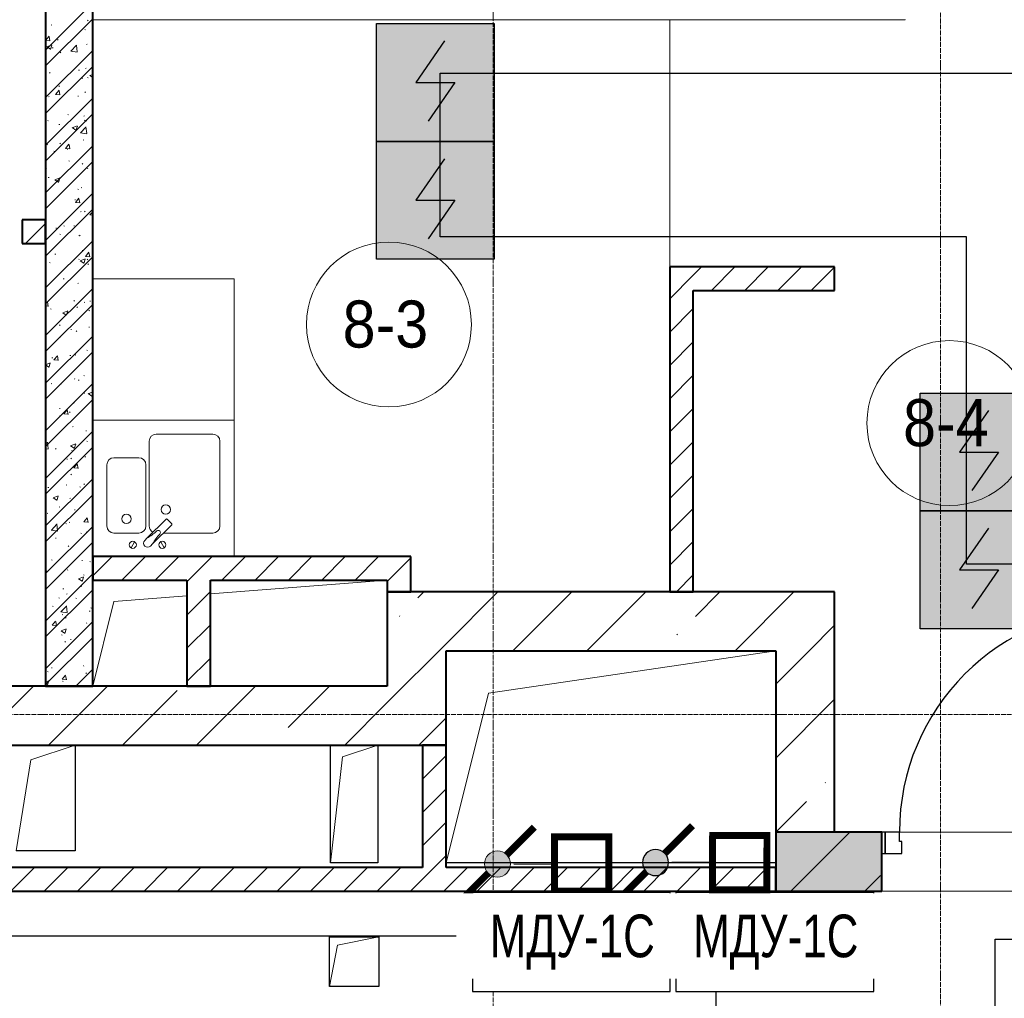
# Model space of a CAD drawing. Header units: millimetres. Extents: x -816133 to 919604, y 87941 to 147341.
# Tile 240 of 256: x 151976 to 156156, y 130627 to 134783. Entities that reach past the tile are written whole.
import ezdxf

# ---------------------------------------------------------------- set-up
doc = ezdxf.new("R2010")
doc.units = ezdxf.units.MM
doc.set_wipeout_variables(frame=1)
doc.linetypes.add('ADSK_Линия сетки', pattern=[25, 20, -2.5, 0, -2.5])
doc.linetypes.add('Линия сетки', pattern=[25, 20, -2.5, 0, -2.5])
for name, color, linetype, lineweight in [('_АПС_Оборудование', 1, 'Continuous', 30), ('A-000-M_MASS', 7, 'Continuous', 18), ('A-010-A_ROOM', 7, 'Continuous', 20), ('A-200-M_WALL', 7, 'Continuous', 18), ('A-200-M_WALL_EXT', 7, 'Continuous', 18), ('A-200-M_WALL_INT', 7, 'Continuous', 18), ('A-200-M_WALL_PAT', 7, 'Continuous', 40), ('A-325-M_DOOR', 7, 'Continuous', 18), ('A-325-M_DOOR__FRAME', 7, 'Continuous', 30), ('A-325-M_DOOR_OPENING', 7, 'Continuous', 18), ('A-325-M_DOOR_PANEL', 7, 'Continuous', 30), ('A-700-M_FFE', 7, 'Continuous', 18), ('M-520-M_DRAINAGE_FW', 7, 'Continuous', 18), ('Z-030-M_GRID', 7, 'Continuous', 9), ('Воздуховоды', 7, 'Continuous', 18), ('СОУЭ', 1, 'Continuous', 30), ('СС-011-ПОЖ-СИГНАЛИЗАЦИЯ', 1, 'Continuous', 30), ('УГО АПС и АПЗ$0$_АПС_Оборудование', 1, 'Continuous', 30)]:
    doc.layers.add(name, color=color, linetype=linetype, lineweight=lineweight)
doc.layers.add('EI_HATCH_GALV', color=7, linetype='Continuous')
doc.layers.add('АПС', color=5, linetype='Continuous')
doc.styles.add('Arial Narrow', font='ARIALN.TTF', dxfattribs={"width": 0.9, "height": 600})
doc.styles.add('Arial_2', font='arial.ttf', dxfattribs={"width": 0.9, "height": 400})

# ---------------------------------------------------------------- blocks, each defined once
blk = doc.blocks.new('13эт')
at = {"layer": 'A-200-M_WALL_PAT', "lineweight": 18}
h = blk.add_hatch(color=9, dxfattribs=at)
h.paths.add_polyline_path([(432495.4, 131082.9), (432495.4, 131332.9), (432045.4, 131332.9), (432045.4, 131082.9)])
h.paths.add_polyline_path([(430495.4, 131082.9), (430945.4, 131082.9), (430945.4, 131332.9), (430495.4, 131332.9)])
at = {"layer": 'A-000-M_MASS', "color": 9}
for p, q in [((428095.4, 132344.7), (428845.4, 132402.9)), ((427595.4, 131952.9), (427685.4, 132312.9)), ((427685.4, 132312.9), (427995.4, 132336.9)), ((429275.4, 131922.9), (430495.4, 132102.9)), ((429095.4, 131202.9), (429275.4, 131922.9)), ((427332.9, 131640.4), (427520.4, 131702.9)), ((428655.4, 131652.9), (428805.4, 131702.9)), ((427270.4, 131252.9), (427332.9, 131640.4)), ((428605.4, 131202.9), (428655.4, 131652.9)), ((428635.4, 130852.9), (428810.4, 130887.9)), ((428600.4, 130677.9), (428635.4, 130852.9))]:
    blk.add_line(p, q, dxfattribs=at)
at = {"layer": 'A-000-M_MASS', "color": 9, "lineweight": 30}
for p, q in [((427520.4, 131702.9), (427520.4, 131252.9)), ((428605.4, 131202.9), (428605.4, 131702.9)), ((428805.4, 131702.9), (428805.4, 131202.9)), ((427520.4, 131252.9), (427270.4, 131252.9)), ((428805.4, 131202.9), (428605.4, 131202.9)), ((430495.4, 131202.9), (429095.4, 131202.9)), ((428600.4, 130677.9), (428600.4, 130887.9)), ((428600.4, 130887.9), (428810.4, 130887.9)), ((428810.4, 130887.9), (428810.4, 130677.9)), ((428810.4, 130677.9), (428600.4, 130677.9))]:
    blk.add_line(p, q, dxfattribs=at)
at = {"layer": 'A-010-A_ROOM', "color": 9}
for centre in [(428853.1, 133488.7), (431232.5, 133069.9)]:
    blk.add_circle(centre, 350, dxfattribs=at)
at = {"layer": 'A-200-M_WALL', "color": 9}
for p, q in [((427595.4, 134782.5), (430045, 134782.5)), ((430045, 134782.5), (427595.4, 134782.5)), ((430045, 134782.5), (430045, 133732.9)), ((430045, 133732.9), (430045, 134782.5)), ((430045.8, 134782.5), (430045.8, 133732.9)), ((430045.8, 133732.9), (430045.8, 134782.5)), ((430045.8, 134782.5), (431045.4, 134782.5)), ((431045.4, 134782.5), (430045.8, 134782.5)), ((431045.4, 134782.9), (431045.4, 134782.5)), ((430045.4, 133732.9), (430045, 133732.9))]:
    blk.add_line(p, q, dxfattribs=at)
at = {"layer": 'A-200-M_WALL', "color": 9, "lineweight": 40}
for p, q in [((430945.4, 131332.9), (430495.4, 131332.9)), ((430495.4, 131332.9), (430495.4, 131082.9)), ((430945.4, 131082.9), (430945.4, 131242.9)), ((430495.4, 131082.9), (430945.4, 131082.9))]:
    blk.add_line(p, q, dxfattribs=at)
at = {"layer": 'A-200-M_WALL_EXT', "color": 9, "lineweight": 40}
for p, q in [((429095.4, 132352.9), (428845.4, 132352.9)), ((428845.4, 132352.9), (428845.4, 131952.9)), ((430745.4, 132352.9), (429095.4, 132352.9)), ((430745.4, 132102.9), (430745.4, 132352.9)), ((429095.4, 132102.9), (430495.4, 132102.9)), ((429095.4, 131702.9), (429095.4, 132102.9)), ((430495.4, 132102.9), (430495.4, 131332.9)), ((430745.4, 131332.9), (430745.4, 132102.9)), ((428845.4, 131952.9), (423825.4, 131952.9)), ((423825.4, 131702.9), (428845.4, 131702.9)), ((428845.4, 131702.9), (429095.4, 131702.9)), ((430495.4, 131332.9), (430495.4, 131082.9)), ((430945.2, 131332.9), (430745.4, 131332.9)), ((430945.2, 131082.9), (430945.2, 131332.9)), ((430495.4, 131082.9), (430945.2, 131082.9))]:
    blk.add_line(p, q, dxfattribs=at)
at = {"layer": 'A-200-M_WALL_INT', "color": 9, "lineweight": 40}
for p, q in [((427395.4, 138432.9), (427395.4, 131952.9)), ((427595.4, 131952.9), (427595.4, 138432.9)), ((427395.4, 133932.9), (427295.4, 133932.9)), ((427295.4, 133932.9), (427295.4, 133832.9)), ((427395.4, 133832.9), (427395.4, 133932.9)), ((427295.4, 133832.9), (427395.4, 133832.9)), ((430045.4, 133732.9), (430045.4, 132352.9)), ((430145.4, 133732.9), (430045.4, 133732.9)), ((430745.4, 133732.9), (430145.4, 133732.9)), ((430745.4, 133632.9), (430745.4, 133732.9)), ((430145.4, 132352.9), (430145.4, 133632.9)), ((430145.4, 133632.9), (430745.4, 133632.9)), ((428845.4, 132502.9), (427595.4, 132502.9)), ((427595.4, 132502.9), (427595.4, 132402.9)), ((428945.4, 132502.9), (428845.4, 132502.9)), ((428945.4, 132352.9), (428945.4, 132502.9)), ((427595.4, 132402.9), (427995.4, 132402.9)), ((427995.4, 132402.9), (427995.4, 131952.9)), ((428095.4, 132402.9), (428845.4, 132402.9)), ((428095.4, 131952.9), (428095.4, 132402.9)), ((428845.4, 132402.9), (428845.4, 132352.9)), ((428845.4, 132352.9), (428945.4, 132352.9)), ((430045.4, 132352.9), (430145.4, 132352.9)), ((427395.4, 131952.9), (427595.4, 131952.9)), ((427995.4, 131952.9), (428095.4, 131952.9)), ((429095.4, 131702.9), (428995.4, 131702.9)), ((428995.4, 131702.9), (428995.4, 131182.9)), ((429095.4, 131182.9), (429095.4, 131702.9)), ((428995.4, 131182.9), (427195.4, 131182.9)), ((430495.4, 131182.9), (429095.4, 131182.9)), ((430495.4, 131082.9), (430495.4, 131182.9)), ((422195.4, 131082.9), (430495.4, 131082.9))]:
    blk.add_line(p, q, dxfattribs=at)
at = {"layer": 'A-200-M_WALL_PAT', "color": 9, "linetype": 'Continuous', "lineweight": 9}
for p, q in [((427395.4, 134653.7), (427595.4, 134853.7)), ((427395.4, 134586.4), (427595.4, 134786.4)), ((427572.9, 134778.5), (427575.6, 134780.5)), ((427419, 134758.9), (427421.7, 134761)), ((427562.1, 134741.7), (427564.6, 134739.4)), ((427395.4, 134695), (427413.5, 134693.4)), ((427395.5, 134694.9), (427410.1, 134712.5)), ((427413.7, 134692.3), (427410.2, 134711.4)), ((427446.5, 134698.1), (427449.4, 134696.3)), ((427395.4, 134451.7), (427595.4, 134651.7)), ((427400.8, 134668.1), (427416, 134657.8)), ((427400.9, 134667.9), (427422.3, 134676.1)), ((427415.3, 134657.5), (427417.9, 134659.5)), ((427416.2, 134656.6), (427422.4, 134675)), ((427423.7, 134663.1), (427427, 134663.5)), ((427502.6, 134649.3), (427526.3, 134674.1)), ((427502.6, 134649.5), (427529.7, 134645.3)), ((427529.4, 134646.2), (427526, 134675.2)), ((427569.2, 134677), (427571.9, 134679)), ((427457.4, 134644.3), (427459.9, 134642)), ((427395.4, 134384.3), (427595.4, 134584.3)), ((427535.7, 134568.2), (427539.1, 134568.6)), ((427565.5, 134575.5), (427568.2, 134577.6)), ((427411.6, 134556), (427414.2, 134558.1)), ((427549.9, 134535.5), (427552.7, 134533.7)), ((427573.8, 134537.6), (427576.3, 134535.3)), ((427582.7, 134545.3), (427595.4, 134536.8)), ((427582.9, 134545.2), (427595.4, 134550)), ((427396.1, 134507.1), (427398.5, 134504.8)), ((427437.7, 134465.7), (427452.4, 134483.2)), ((427451.5, 134501.4), (427454.3, 134499.6)), ((427456, 134463), (427452.5, 134482.1)), ((427395.4, 134249.6), (427595.4, 134449.6)), ((427407.9, 134454.5), (427410.5, 134456.6)), ((427437.6, 134465.7), (427455.8, 134464.1)), ((427455.6, 134448), (427458.9, 134448.4)), ((427532.2, 134458), (427535.5, 134458.5)), ((427561.8, 134474.1), (427564.5, 134476.1)), ((427395.4, 134182.3), (427595.4, 134382.3)), ((427404.2, 134353.1), (427406.8, 134355.1)), ((427489.3, 134380.5), (427492.1, 134378.7)), ((427558.1, 134372.6), (427560.8, 134374.6)), ((427561.2, 134355.7), (427563.7, 134353.5)), ((427452, 134337.8), (427455.3, 134338.3)), ((427508.6, 134324.3), (427523.7, 134314.1)), ((427508.7, 134324.1), (427530.1, 134332.3)), ((427524, 134312.9), (427530.2, 134331.3)), ((427543, 134302), (427566.7, 134326.7)), ((427569.8, 134298.9), (427566.4, 134327.8)), ((427567.4, 134353), (427570.7, 134353.5)), ((427543, 134302.1), (427570.1, 134297.9)), ((427554.4, 134271.1), (427557.1, 134273.2)), ((427395.4, 134047.6), (427595.4, 134247.6)), ((427400.5, 134251.6), (427403.1, 134253.7)), ((427456.5, 134258.3), (427459, 134256)), ((427479.8, 134236.4), (427498.1, 134234.8)), ((427480, 134236.4), (427494.7, 134253.9)), ((427487.2, 134232.8), (427490.5, 134233.2)), ((427498.3, 134233.7), (427494.8, 134252.8)), ((427429.9, 134224.8), (427432.7, 134223)), ((427592.6, 134217.9), (427595.4, 134216.1)), ((427395.4, 133980.2), (427595.4, 134180.2)), ((427396.8, 134150.1), (427399.4, 134152.2)), ((427494.2, 134183.8), (427497, 134182)), ((427550.7, 134169.7), (427553.4, 134171.7)), ((427572.9, 134151.6), (427575.4, 134149.4)), ((427395.4, 134120.9), (427397.6, 134118.9)), ((427407, 134112.6), (427410.4, 134113)), ((427434.5, 134103.1), (427455.9, 134111.3)), ((427449.8, 134091.8), (427456, 134110.3)), ((427434.4, 134103.3), (427449.6, 134093.1)), ((427532, 134063), (427534.8, 134061.2)), ((427547, 134068.2), (427549.7, 134070.2)), ((427395.4, 134050.5), (427395.7, 134050.7)), ((427395.4, 133845.5), (427595.4, 134045.5)), ((427522.3, 134007.1), (427537, 134024.7)), ((427540.6, 134004.5), (427537.1, 134023.6)), ((427519.1, 134017.7), (427522.4, 134018.1)), ((427522.1, 134007.2), (427540.4, 134005.6)), ((427395.4, 133778.2), (427595.4, 133978.2)), ((427543.3, 133966.7), (427546, 133968.8)), ((427560.3, 133969.8), (427562.8, 133967.5)), ((427583.4, 133954.6), (427595.4, 133967.1)), ((427583.4, 133954.7), (427595.4, 133952.9)), ((427310.7, 133832.9), (427395.4, 133917.6)), ((427438.9, 133897.5), (427442.2, 133897.9)), ((427472.6, 133907.2), (427475.4, 133905.4)), ((427515.5, 133907.5), (427518.8, 133908)), ((427455.6, 133872.3), (427458.1, 133870.1)), ((427536.9, 133866.3), (427539.7, 133864.5)), ((427539.6, 133865.3), (427542.2, 133867.3)), ((427395.4, 133643.5), (427595.4, 133843.5)), ((427395.4, 133576.1), (427595.4, 133776.1)), ((427435.3, 133787.3), (427438.6, 133787.8)), ((427550.7, 133802.5), (427554.1, 133803)), ((427564.4, 133777.9), (427582.6, 133776.3)), ((427564.6, 133777.9), (427579.3, 133795.4)), ((427582.9, 133775.2), (427579.4, 133794.3)), ((427395.4, 133734.1), (427396.7, 133732.9)), ((427412, 133752.3), (427414.8, 133750.5)), ((427535.9, 133763.8), (427538.5, 133765.8)), ((427542.2, 133759.5), (427557.3, 133749.3)), ((427542.3, 133759.4), (427563.7, 133767.6)), ((427557.6, 133748.1), (427563.8, 133766.5)), ((427572, 133765.7), (427574.5, 133763.4)), ((427574.7, 133745.4), (427577.5, 133743.6)), ((430145.4, 133697.8), (430180.6, 133732.9)), ((430222, 133632.9), (430322, 133732.9)), ((430363.4, 133632.9), (430463.4, 133732.9)), ((430504.8, 133632.9), (430604.8, 133732.9)), ((430646.2, 133632.9), (430745.4, 133732.1)), ((430045.4, 133597.8), (430145.4, 133697.8)), ((427470.5, 133682.3), (427473.9, 133682.7)), ((427532.2, 133662.3), (427534.8, 133664.4)), ((427395.4, 133441.4), (427595.4, 133641.4)), ((427395.4, 133576.2), (427403, 133585.2)), ((427395.4, 133374), (427595.4, 133574)), ((427395.4, 133567.1), (427406.3, 133566.2)), ((427406.6, 133565.1), (427403.1, 133584.2)), ((427515.3, 133589.7), (427518.2, 133587.9)), ((427528.5, 133560.9), (427531.1, 133562.9)), ((427559.4, 133583.8), (427561.9, 133581.5)), ((427582.6, 133587.4), (427585.9, 133587.8)), ((427416.9, 133555.6), (427419.7, 133553.8)), ((427468, 133538.5), (427483.2, 133528.3)), ((427468.2, 133538.3), (427489.5, 133546.5)), ((427483.4, 133527.1), (427489.6, 133545.5)), ((427579.6, 133548.7), (427582.4, 133546.9)), ((430045.4, 133456.4), (430145.4, 133556.4)), ((427454.7, 133486.4), (427457.2, 133484.1)), ((427579, 133477.3), (427582.3, 133477.7)), ((427395.4, 133239.3), (427595.4, 133439.3)), ((427502.4, 133467.2), (427505.7, 133467.6)), ((427524.8, 133459.4), (427527.4, 133461.4)), ((427454.7, 133434.7), (427457.5, 133432.9)), ((430045.4, 133314.9), (430145.4, 133414.9)), ((427395.4, 133172), (427595.4, 133372)), ((427430.6, 133338.5), (427445.3, 133356)), ((427448.9, 133335.8), (427445.3, 133354.9)), ((427498.8, 133357), (427502.1, 133357.5)), ((427521.1, 133357.9), (427523.7, 133360)), ((427571.1, 133379.7), (427573.6, 133377.4)), ((427395.4, 133347.3), (427395.8, 133346.9)), ((427395.4, 133317.8), (427415.3, 133325.5)), ((427395.4, 133316.5), (427409, 133307.3)), ((427409.3, 133306), (427415.4, 133324.5)), ((427422.2, 133347), (427425.5, 133347.4)), ((427430.4, 133338.5), (427448.6, 133336.9)), ((427395.4, 133278.9), (427398.2, 133277.2)), ((427558, 133272.1), (427560.9, 133270.3)), ((430045.4, 133173.5), (430145.4, 133273.5)), ((427395.4, 133037.3), (427595.4, 133237.3)), ((427418.6, 133236.8), (427421.9, 133237.3)), ((427459.6, 133238), (427462.4, 133236.2)), ((427517.4, 133256.5), (427520, 133258.5)), ((427534, 133252), (427537.4, 133252.5)), ((427558.5, 133197.8), (427561, 133195.6)), ((427575.8, 133194.8), (427591, 133184.6)), ((427575.9, 133194.6), (427595.4, 133202.1)), ((427591.2, 133183.3), (427595.4, 133195.9)), ((427395.4, 132969.9), (427595.4, 133169.9)), ((427513.6, 133155), (427516.3, 133157)), ((427453.9, 133131.8), (427457.2, 133132.2)), ((427472.7, 133109.2), (427490.9, 133107.6)), ((427472.9, 133109.2), (427487.6, 133126.7)), ((427491.2, 133106.5), (427487.6, 133125.6)), ((427497.4, 133117.2), (427500.2, 133115.4)), ((430045.4, 133032.1), (430145.4, 133132.1)), ((427453.8, 133100.4), (427456.3, 133098.1)), ((427395.4, 132835.2), (427595.4, 133035.2)), ((427509.9, 133053.5), (427512.6, 133055.6)), ((427565.9, 133036.9), (427569.2, 133037.3)), ((427395.4, 132979.7), (427403.1, 132987.7)), ((427406.1, 132959.9), (427402.8, 132988.8)), ((427501.8, 132973.6), (427523.1, 132981.8)), ((427517, 132962.3), (427523.2, 132980.7)), ((427570.2, 132993.7), (427572.7, 132991.5)), ((430045.4, 132890.7), (430145.4, 132990.7)), ((427395.4, 132767.9), (427595.4, 132967.9)), ((427395.4, 132960.6), (427406.4, 132958.9)), ((427438.1, 132961.4), (427440.9, 132959.6)), ((427501.6, 132973.8), (427516.8, 132963.5)), ((427506.2, 132952.1), (427508.9, 132954.1)), ((427485.7, 132916.7), (427489, 132917.1)), ((427502.3, 132920.5), (427505.1, 132918.7)), ((427515.2, 132879.9), (427529.9, 132897.4)), ((427533.4, 132877.2), (427529.9, 132896.4)), ((427562.3, 132926.8), (427565.6, 132927.2)), ((427502.5, 132850.6), (427505.2, 132852.6)), ((427515, 132879.9), (427533.2, 132878.4)), ((427395.4, 132633.2), (427595.4, 132833.2)), ((427557.6, 132811.9), (427560.1, 132809.6)), ((430045.4, 132749.3), (430145.4, 132849.3)), ((427405.5, 132796.5), (427408.8, 132796.9)), ((427482.1, 132806.5), (427485.4, 132807)), ((427540.1, 132799.6), (427543, 132797.8)), ((427395.4, 132565.8), (427595.4, 132765.8)), ((427427.5, 132752.7), (427442.6, 132742.5)), ((427427.6, 132752.5), (427449, 132760.7)), ((427442.9, 132741.3), (427449, 132759.7)), ((427498.8, 132749.1), (427501.5, 132751.2)), ((427401.9, 132686.3), (427405.3, 132686.8)), ((427452.9, 132714.4), (427455.4, 132712.2)), ((427517.4, 132701.5), (427520.7, 132702)), ((430045.4, 132607.8), (430145.4, 132707.8)), ((427446.5, 132612.5), (427443.2, 132641.5)), ((427480.8, 132643.9), (427483.6, 132642.1)), ((427495.1, 132647.7), (427497.8, 132649.7)), ((427557.3, 132650.7), (427575.5, 132649.1)), ((427557.5, 132650.7), (427572.2, 132668.2)), ((427575.7, 132648), (427572.2, 132667.1)), ((427395.4, 132431.1), (427595.4, 132631.1)), ((427419.7, 132615.7), (427446.8, 132611.5)), ((427419.8, 132615.6), (427443.5, 132640.4)), ((427545, 132602.9), (427547.9, 132601.1)), ((427569.3, 132607.8), (427571.8, 132605.5)), ((427395.4, 132363.8), (427595.4, 132563.8)), ((427437.2, 132581.3), (427440.5, 132581.8)), ((430045.4, 132466.4), (430145.4, 132566.4)), ((427491.4, 132546.2), (427494.1, 132548.2)), ((427420.1, 132488.9), (427423, 132487.1)), ((427549.2, 132486.4), (427552.5, 132486.8)), ((427582.8, 132482.1), (427585.7, 132480.3)), ((427595.4, 132420.6), (427677.8, 132502.9)), ((427719.2, 132402.9), (427819.2, 132502.9)), ((427860.6, 132402.9), (427960.6, 132502.9)), ((428002, 132402.9), (428102, 132502.9)), ((428143.4, 132402.9), (428243.4, 132502.9)), ((428284.9, 132402.9), (428384.9, 132502.9)), ((428426.3, 132402.9), (428526.3, 132502.9)), ((428567.7, 132402.9), (428667.7, 132502.9)), ((428709.1, 132402.9), (428809.1, 132502.9)), ((428845.4, 132397.8), (428945.4, 132497.8)), ((427395.4, 132457.5), (427395.8, 132458)), ((427395.4, 132439.3), (427399.2, 132438.9)), ((427399.4, 132437.8), (427395.9, 132456.9)), ((427487.7, 132444.7), (427490.4, 132446.8)), ((427395.4, 132229.1), (427595.4, 132429.1)), ((427535.2, 132409), (427550.4, 132398.8)), ((427535.4, 132408.8), (427556.7, 132417)), ((427550.6, 132397.5), (427556.8, 132415.9)), ((427556.7, 132425.9), (427559.2, 132423.7)), ((427995.4, 132396.3), (428002, 132402.9)), ((430073.3, 132352.9), (430145.4, 132425)), ((427395.4, 132161.7), (427595.4, 132361.7)), ((427469, 132366.2), (427472.3, 132366.6)), ((427545.6, 132376.3), (427548.9, 132376.7)), ((427995.4, 132254.9), (428095.4, 132354.9)), ((428942, 132352.9), (428945.4, 132356.4)), ((428975.9, 132327.8), (429001, 132352.9)), ((429095.4, 132133), (429315.3, 132352.9)), ((429379.6, 132102.9), (429629.6, 132352.9)), ((429693.9, 132102.9), (429943.9, 132352.9)), ((430154.5, 132249.2), (430258.3, 132352.9)), ((430322.6, 132102.9), (430572.6, 132352.9)), ((427452, 132328.5), (427454.5, 132326.2)), ((427484, 132343.3), (427486.7, 132345.3)), ((427523.5, 132326.3), (427526.3, 132324.5)), ((427425, 132292.2), (427427.9, 132290.4)), ((427460.1, 132268.4), (427487.2, 132264.2)), ((427460.2, 132268.3), (427483.9, 132293)), ((427486.9, 132265.2), (427483.6, 132294.1)), ((427580.9, 132271.3), (427584.2, 132271.7)), ((427587.8, 132285.4), (427590.6, 132283.6)), ((427395.4, 132027), (427595.4, 132227)), ((427423.4, 132211.2), (427438.1, 132228.8)), ((427441.7, 132208.6), (427438.2, 132227.7)), ((427465.4, 132256.1), (427468.8, 132256.5)), ((427480.3, 132241.8), (427482.9, 132243.8)), ((428897.3, 132249.2), (428899.7, 132251.6)), ((427423.2, 132211.3), (427441.5, 132209.7)), ((427461.1, 132188), (427476.2, 132177.7)), ((427461.2, 132187.8), (427482.6, 132196)), ((427476.5, 132176.5), (427482.7, 132194.9)), ((427568.4, 132221.8), (427570.9, 132219.5)), ((427995.4, 132113.5), (428095.4, 132213.5)), ((430636.9, 132102.9), (430745.4, 132211.5)), ((427395.4, 131959.7), (427595.4, 132159.7)), ((427462.8, 132171.4), (427465.7, 132169.6)), ((427476.6, 132140.3), (427479.2, 132142.4)), ((427500.7, 132151), (427504, 132151.5)), ((430075.9, 132170.6), (430078.3, 132173)), ((428845.4, 131883), (429095.4, 132133)), ((430495.4, 131961.5), (430636.9, 132102.9)), ((427995.4, 131972), (428095.4, 132072)), ((427403.5, 132015.6), (427406.3, 132013.8)), ((427420.5, 132030.8), (427423.8, 132031.3)), ((427472.9, 132038.9), (427475.5, 132040.9)), ((427523.4, 131952.9), (427595.4, 132024.9)), ((427555.8, 132040), (427558.3, 132037.7)), ((427395.4, 131969.9), (427408.4, 131974.9)), ((427402.3, 131955.5), (427408.5, 131973.9)), ((427465.5, 131982), (427483.7, 131980.4)), ((427465.7, 131982), (427480.4, 131999.5)), ((427467.8, 131974.7), (427470.6, 131972.9)), ((427484, 131979.3), (427480.5, 131998.4)), ((427566.2, 132008.7), (427569, 132006.9)), ((427247.2, 131856.3), (427343.8, 131952.9)), ((427395.4, 131961.2), (427402.1, 131956.7)), ((427408.1, 131702.9), (427658.1, 131952.9)), ((427590.7, 131952.9), (427595.4, 131957.6)), ((427722.4, 131702.9), (427954.4, 131934.9)), ((428036.7, 131702.9), (428286.7, 131952.9)), ((428425.8, 131777.7), (428601, 131952.9)), ((430495.4, 131647.2), (430745.4, 131897.2)), ((428665.3, 131702.9), (428845.4, 131883)), ((428979.6, 131702.9), (429095.4, 131818.7)), ((428995.4, 131699.3), (428999.1, 131702.9)), ((428995.4, 131557.8), (429095.4, 131657.8)), ((428995.4, 131416.4), (429095.4, 131516.4)), ((430704.6, 131542), (430706.9, 131544.4)), ((430495.5, 131332.9), (430626, 131463.4)), ((428995.4, 131275), (429095.4, 131375)), ((430495.4, 131332.8), (430495.5, 131332.9)), ((430559.8, 131082.9), (430809.8, 131332.9)), ((429044.8, 131182.9), (429095.4, 131233.6)), ((427247.7, 131082.9), (427347.7, 131182.9)), ((427389.1, 131082.9), (427489.1, 131182.9)), ((427530.6, 131082.9), (427630.6, 131182.9)), ((427672, 131082.9), (427772, 131182.9)), ((427813.4, 131082.9), (427913.4, 131182.9)), ((427954.8, 131082.9), (428054.8, 131182.9)), ((428096.2, 131082.9), (428196.2, 131182.9)), ((428237.7, 131082.9), (428337.7, 131182.9)), ((428379.1, 131082.9), (428479.1, 131182.9)), ((428520.5, 131082.9), (428620.5, 131182.9)), ((428661.9, 131082.9), (428761.9, 131182.9)), ((428803.3, 131082.9), (428903.3, 131182.9)), ((428944.8, 131082.9), (429044.8, 131182.9)), ((429086.2, 131082.9), (429186.2, 131182.9)), ((429227.6, 131082.9), (429327.6, 131182.9)), ((429369, 131082.9), (429469, 131182.9)), ((429510.5, 131082.9), (429610.5, 131182.9)), ((429651.9, 131082.9), (429751.9, 131182.9)), ((429793.3, 131082.9), (429893.3, 131182.9)), ((429934.7, 131082.9), (430034.7, 131182.9)), ((430076.1, 131082.9), (430176.1, 131182.9)), ((430217.6, 131082.9), (430317.6, 131182.9)), ((430359, 131082.9), (430459, 131182.9)), ((430874.1, 131082.9), (430940.3, 131149.1))]:
    blk.add_line(p, q, dxfattribs=at)
at = {"layer": 'A-325-M_DOOR', "color": 9, "lineweight": 30}
for p, q in [((430960.4, 131332.9), (430945.4, 131332.9)), ((430945.4, 131332.9), (430945.4, 131242.9)), ((430960.4, 131242.9), (430960.4, 131332.9)), ((430945.4, 131242.9), (430960.4, 131242.9))]:
    blk.add_line(p, q, dxfattribs=at)
at = {"layer": 'A-325-M_DOOR__FRAME', "color": 9}
for p, q in [((431020.4, 131332.9), (430960.4, 131332.9)), ((430960.4, 131332.9), (430960.4, 131242.9)), ((431020.4, 131292.9), (431020.4, 131332.9)), ((431030.4, 131292.9), (431020.4, 131292.9)), ((431030.4, 131242.9), (431030.4, 131292.9)), ((430960.4, 131242.9), (431030.4, 131242.9))]:
    blk.add_line(p, q, dxfattribs=at)
at = {"layer": 'A-325-M_DOOR_OPENING', "color": 9}
for p, q in [((432045.2, 131332.9), (430945.2, 131332.9)), ((432045.2, 131082.9), (430945.2, 131082.9))]:
    blk.add_line(p, q, dxfattribs=at)
at = {"layer": 'A-325-M_DOOR_PANEL', "color": 9}
blk.add_arc((431970.4, 131332.9), 950, 90, 180, dxfattribs=at)
at = {"layer": 'A-700-M_FFE', "color": 9, "lineweight": 9}
for p, q in [((428195.4, 133682.9), (427595.4, 133682.9)), ((428195.4, 133082.9), (428195.4, 133682.9)), ((427595.4, 133082.9), (428195.4, 133082.9))]:
    blk.add_line(p, q, dxfattribs=at)
at = {"layer": 'M-520-M_DRAINAGE_FW', "color": 9}
for p, q in [((427595.4, 133082.9), (428195.4, 133082.9)), ((428195.4, 133082.9), (428195.4, 132502.9)), ((427865.4, 133022.9), (428105.4, 133022.9)), ((427835.4, 132632.9), (427835.4, 132992.9)), ((428135.4, 132992.9), (428135.4, 132632.9)), ((427655.4, 132632.9), (427655.4, 132892.9)), ((427685.4, 132922.9), (427791.4, 132922.9)), ((427821.4, 132892.9), (427821.4, 132632.9)), ((427825.6, 132581.1), (427906.8, 132662.3)), ((427911.1, 132662.3), (427930.9, 132642.5)), ((427791.4, 132602.9), (427685.4, 132602.9)), ((427930.9, 132638.3), (427849.7, 132557.1)), ((428105.4, 132602.9), (427895.5, 132602.9)), ((427758.7, 132539.7), (427772.8, 132566.2)), ((427816.4, 132571.9), (427825.6, 132581.1)), ((427849.7, 132557.1), (427840.4, 132547.9)), ((427898.1, 132539.7), (427884, 132566.2))]:
    blk.add_line(p, q, dxfattribs=at)
for centre, radius, start, end in [((427865.4, 132992.9), 30, 90, 180), ((428105.4, 132992.9), 30, 0, 90), ((427685.4, 132892.9), 30, 90, 180), ((427791.4, 132892.9), 30, 0, 90), ((427738.4, 132662.9), 20, 0, 180), ((427905.4, 132702.9), 20, 0, 180), ((427905.4, 132702.9), 20, 180, 0), ((427738.4, 132662.9), 20, 180, 0), ((427908.9, 132660.2), 3, 45, 135), ((427908.9, 132660.2), 3, 45, 135), ((427928.7, 132640.4), 3, 315, 45), ((427928.7, 132640.4), 3, 315, 45), ((427685.4, 132632.9), 30, 180, 270), ((427791.4, 132632.9), 30, 270, 0), ((427723.9, 132763.2), 208.5, 299.1823, 313.4054), ((427865.4, 132632.9), 30, 180, 241.4489), ((427873.7, 132605.2), 9.19, 315, 135), ((428105.4, 132632.9), 30, 270, 0), ((427765.7, 132552.9), 15, 0, 180), ((427828.4, 132559.9), 17, 135, 315), ((428031.7, 132455.4), 208.5, 136.5946, 150.8177), ((427891.1, 132552.9), 15, 0, 180), ((427765.7, 132552.9), 15, 180, 0), ((427891.1, 132552.9), 15, 180, 0)]:
    blk.add_arc(centre, radius, start, end, dxfattribs=at)
at = {"layer": 'Z-030-M_GRID', "color": 9, "linetype": 'Линия сетки'}
for p, q in [((429295.4, 117558.7), (429295.4, 138582.9)), ((431195.4, 118828.7), (431195.4, 138582.9))]:
    blk.add_line(p, q, dxfattribs=at)
at = {"layer": 'Z-030-M_GRID', "color": 9, "linetype": 'ADSK_Линия сетки'}
blk.add_line((443695.4, 131832.9), (399384.3, 131832.9), dxfattribs=at)
at = {"layer": 'A-010-A_ROOM', "color": 9, "style": 'Arial_2', "width": 0.9}
for s, p in [('8-3', (428656.4, 133390.4)), ('8-4', (431035.8, 132971.6))]:
    blk.add_text(s, height=200, dxfattribs=at).set_placement(p)
blk = doc.blocks.new('_МДУ')
at = {"color": 1}
blk.add_wipeout([(-350, 175), (350, 175), (350, -175), (-350, -175)], dxfattribs=at)
at = {"layer": 'АПС', "color": 1, "lineweight": 30, "ltscale": 200}
blk.add_lwpolyline([(350, 175), (-350, 175), (-350, -175), (350, -175)], close=True, dxfattribs=at)
at = {"layer": 'АПС', "color": 0, "lineweight": 30, "ltscale": 200, "insert": (3.3, -0.1), "char_height": 150.98, "width": 668.294, "attachment_point": 5, "style": 'Arial Narrow', "bg_fill": 2}
blk.add_mtext('МДУ-1С', dxfattribs=at)
blk = doc.blocks.new('озк_выт')
at = {"layer": 'УГО АПС и АПЗ$0$_АПС_Оборудование', "ltscale": 200}
h = blk.add_hatch(color=5, dxfattribs=at)
h.dxf.hatch_style = 1
h.paths.add_polyline_path([(468755.8, -41333.4, 1), (468645, -41333.4, 1)])
at = {"color": 5, "const_width": 29.5}
blk.add_lwpolyline([(468543.7, -41176.8), (468661.2, -41294.2)], dxfattribs=at)
at = {"layer": 'УГО АПС и АПЗ$0$_АПС_Оборудование', "color": 5, "lineweight": 35, "ltscale": 200}
blk.add_line((468631.1, -41333.5), (468458.1, -41333.6), dxfattribs=at)
at = {"layer": 'УГО АПС и АПЗ$0$_АПС_Оборудование', "color": 5, "const_width": 29.5}
blk.add_lwpolyline([(468227.4, -41449.2), (468458.2, -41449), (468458, -41218.2), (468227.3, -41218.4)], close=True, dxfattribs=at)
blk.add_lwpolyline([(468739.6, -41372.6), (468857.2, -41490)], dxfattribs=at)
at = {"layer": 'УГО АПС и АПЗ$0$_АПС_Оборудование', "color": 5}
blk.add_circle((468700.4, -41333.4), 55.4, dxfattribs=at)
blk = doc.blocks.new('пд_пр')
at = {"layer": 'Воздуховоды', "true_color": 0x008800}
h = blk.add_hatch(color=96, dxfattribs=at)
h.dxf.hatch_style = 1
h.paths.add_polyline_path([(468765.2, -40912.1, 1), (468654.3, -40912.1, 1)])
at = {"layer": 'Воздуховоды', "color": 96, "lineweight": 30, "true_color": 0x008800}
blk.add_line((468640.5, -40912.1), (468467.5, -40912.2), dxfattribs=at)
at = {"layer": 'Воздуховоды', "color": 96, "true_color": 0x008800, "const_width": 29.5}
for points in [[(468553.1, -40755.4), (468670.6, -40872.8)], [(468749, -40951.2), (468866.5, -41068.6)]]:
    blk.add_lwpolyline(points, dxfattribs=at)
blk.add_lwpolyline([(468236.8, -41027.8), (468467.6, -41027.6), (468467.4, -40796.8), (468236.6, -40797)], close=True, dxfattribs=at)
at = {"layer": 'Воздуховоды', "color": 96, "true_color": 0x008800}
blk.add_circle((468709.7, -40912.1), 55.4, dxfattribs=at)
blk = doc.blocks.new('ИП 212-64 прот.R3')
at = {"layer": 'EI_HATCH_GALV', "lineweight": 30, "true_color": 0xffffff}
h = blk.add_hatch(color=7, dxfattribs=at)
h.dxf.hatch_style = 1
h.paths.add_polyline_path([(-2.5, 2.5), (2.5, 2.5), (2.5, -2.5), (-2.5, -2.5)])
at = {"color": 1, "linetype": 'ByBlock', "lineweight": -2}
for p, q in [((0.397, 1.766), (-0.83, 0)), ((-0.83, 0), (0.829, 0)), ((0.829, 0), (-0.306, -1.637))]:
    blk.add_line(p, q, dxfattribs=at)
at = {"color": 1, "linetype": 'ByBlock', "lineweight": -2, "ltscale": 0.1}
blk.add_lwpolyline([(-2.5, 2.5), (2.5, 2.5), (2.5, -2.5), (-2.5, -2.5)], close=True, dxfattribs=at)

msp = doc.modelspace()

# ---------------------------------------------------------------- linework, layer by layer
at = {"layer": 'СС-011-ПОЖ-СИГНАЛИЗАЦИЯ', "ltscale": 100}
msp.add_lwpolyline([(156654.2, 131061.2), (156654.2, 132470.1), (155995, 132470.1), (155995, 133860.8), (153761.3, 133860.8), (153761.3, 134556.1), (156416.1, 134556.1), (156416.1, 136074.8), (157752.7, 136074.8)], dxfattribs=at)
at = {"layer": 'СС-011-ПОЖ-СИГНАЛИЗАЦИЯ'}
msp.add_lwpolyline([(145616.8, 130892.5), (149162.8, 130892.5), (149162.8, 131474), (149678.5, 131474), (149678.5, 130892.6), (154931.2, 130892.6), (154931.2, 130364.4), (156116.8, 130364.4), (156116.8, 130879.2), (160318.8, 130879.2), (160591.9, 131357.3)], dxfattribs=at)

# ---------------------------------------------------------------- block references
at = {"layer": 'СОУЭ', "color": 6, "xscale": 100, "yscale": 100, "zscale": 100}
for p in [(153740.1, 134515.9), (153740.1, 134015.9), (156048.5, 132946.6), (156048.5, 132446.6)]:
    msp.add_blockref('ИП 212-64 прот.R3', p, dxfattribs=at)
at = {"layer": 'СС-011-ПОЖ-СИГНАЛИЗАЦИЯ', "color": 9, "lineweight": 30}
msp.add_blockref('13эт', (-275309.7, 0), dxfattribs=at)
at = {"layer": 'СС-011-ПОЖ-СИГНАЛИЗАЦИЯ', "lineweight": 30, "xscale": -1}
msp.add_blockref('пд_пр', (622713.9, 172109.8), dxfattribs=at)

# ---------------------------------------------------------------- next in the draw order: block references
at = {"layer": '_АПС_Оборудование', "color": 0, "lineweight": 30, "xscale": 1.2, "yscale": 1.2, "zscale": 1.2}
msp.add_blockref('_МДУ', (155181.9, 130866.2), dxfattribs=at)

# ---------------------------------------------------------------- next in the draw order: block references
at = {"layer": 'СС-011-ПОЖ-СИГНАЛИЗАЦИЯ', "lineweight": 30, "xscale": -1}
msp.add_blockref('озк_выт', (623375.7, 172537.1), dxfattribs=at)

# ---------------------------------------------------------------- next in the draw order: block references
at = {"layer": '_АПС_Оборудование', "color": 0, "lineweight": 30, "xscale": 1.2, "yscale": 1.2, "zscale": 1.2}
msp.add_blockref('_МДУ', (154317.8, 130866.2), dxfattribs=at)

doc.saveas('drawing.dxf')
